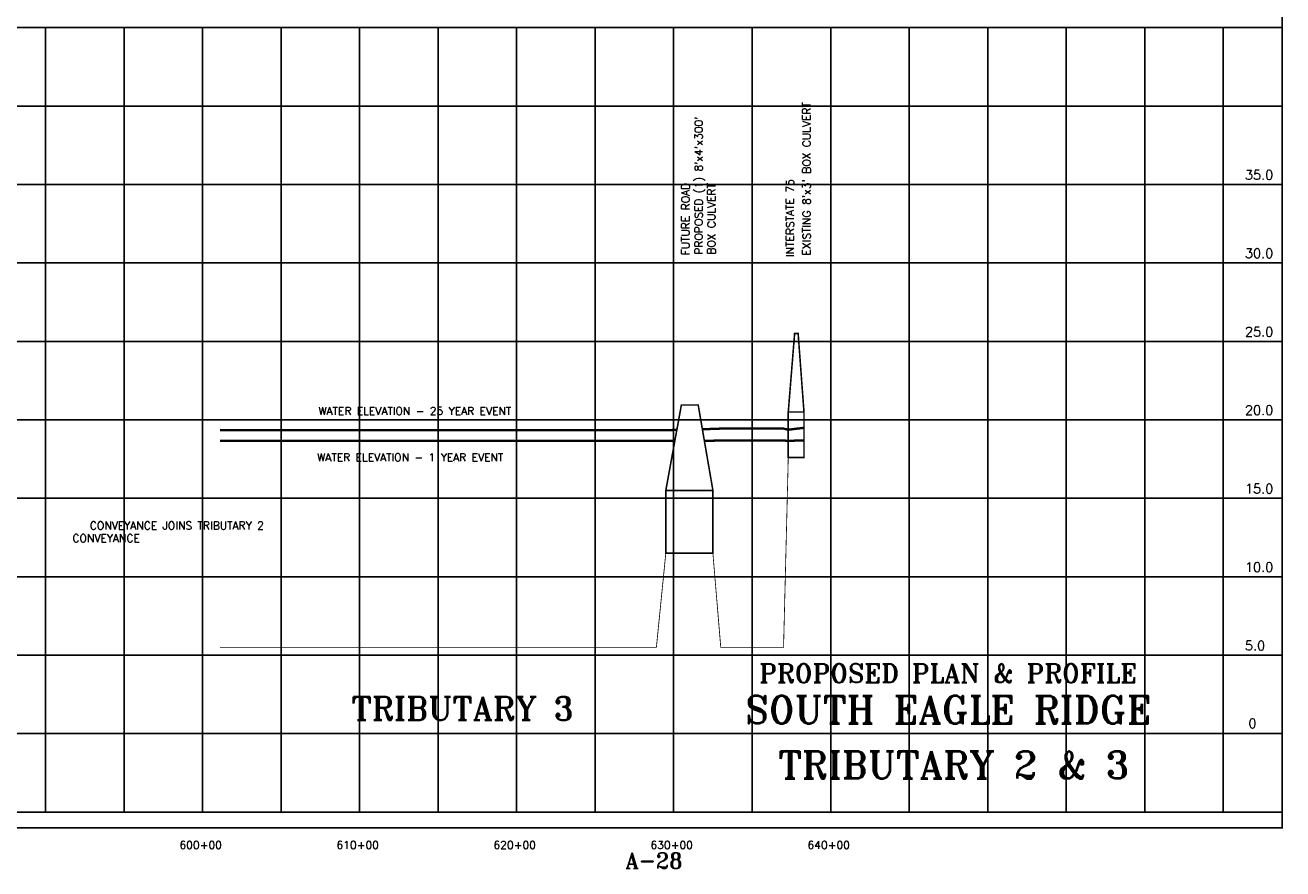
# Model space of a CAD drawing. Extents: x 231269 to 317347, y 759308 to 799932.
# Tile 3 of 5: x 240019 to 248029, y 789206 to 794583. Entities that reach past the tile are written whole.
import ezdxf
from ezdxf.enums import TextEntityAlignment as Align

# ---------------------------------------------------------------- set-up
doc = ezdxf.new("R2010")
doc.units = 0
doc.header["$LTSCALE"] = 800
doc.linetypes.add('DASHED', pattern=[0])
for name, color, linetype in [('BORDER', 1, 'CONTINUOUS'), ('FLOOD1', 15, 'CONTINUOUS'), ('FLOOD3', 15, 'CONTINUOUS'), ('GRID', 2, 'CONTINUOUS'), ('PRSTRUCT', 13, 'CONTINUOUS'), ('SPROF', 11, 'DASHED'), ('TEXT', 7, 'CONTINUOUS')]:
    doc.layers.add(name, color=color, linetype=linetype)
doc.styles.get("Standard").update_dxf_attribs({"font": 'ROMANT'})

msp = doc.modelspace()

# ---------------------------------------------------------------- linework, layer by layer
at = {"layer": 'BORDER', "color": 0, "const_width": 10}
msp.add_lwpolyline([(231273.9, 789467.3), (248023.9, 789467.3), (248023.9, 799927.3), (231273.9, 799927.3)], close=True, dxfattribs=at)
for points in [[(231273.9, 794567.3), (248023.9, 794567.3)], [(231273.9, 789567.3), (248023.9, 789567.3)]]:
    msp.add_lwpolyline(points, dxfattribs=at)
at = {"layer": 'FLOOD1', "color": 0, "const_width": 15}
for points in [[(241258.9, 791934.3), (241738.9, 791934.3), (244038.9, 791934.3), (244098.9, 791934.3), (244156.6, 791934.3)], [(244344.4, 791934.3), (244398.9, 791934.3), (244448.9, 791935.3), (244848.9, 791935.3), (244878.9, 791933.3), (244978.9, 791936.3)]]:
    msp.add_lwpolyline(points, dxfattribs=at)
at = {"layer": 'FLOOD3', "color": 0, "const_width": 15}
for points in [[(241258.9, 792001.3), (241738.9, 792001.3), (244038.9, 792001.3), (244098.9, 792001.3), (244169.2, 792003.2)], [(244331.8, 792007.5), (244398.9, 792009.3), (244448.9, 792011.3), (244848.9, 792011.3), (244878.9, 792004.3), (244978.9, 792016.3)]]:
    msp.add_lwpolyline(points, dxfattribs=at)
at = {"layer": 'GRID', "color": 0}
for points in [[(240148.9, 789567.3), (240148.9, 794567.3)], [(240648.9, 789567.3), (240648.9, 794567.3)], [(241148.9, 789567.3), (241148.9, 794567.3)], [(241648.9, 789567.3), (241648.9, 794567.3)], [(242148.9, 789567.3), (242148.9, 794567.3)], [(242648.9, 789567.3), (242648.9, 794567.3)], [(243148.9, 789567.3), (243148.9, 794567.3)], [(243648.9, 789567.3), (243648.9, 794567.3)], [(244148.9, 789567.3), (244148.9, 794567.3)], [(244648.9, 789567.3), (244648.9, 794567.3)], [(245148.9, 789567.3), (245148.9, 794567.3)], [(245648.9, 789567.3), (245648.9, 794567.3)], [(246148.9, 789567.3), (246148.9, 794567.3)], [(246648.9, 789567.3), (246648.9, 794567.3)], [(247148.9, 789567.3), (247148.9, 794567.3)], [(247648.9, 789567.3), (247648.9, 794567.3)], [(231273.9, 794067.3), (248023.9, 794067.3)], [(231273.9, 793567.3), (248023.9, 793567.3)], [(231273.9, 793067.3), (248023.9, 793067.3)], [(231273.9, 792567.3), (248023.9, 792567.3)], [(231273.9, 792067.3), (248023.9, 792067.3)], [(231273.9, 791567.3), (248023.9, 791567.3)], [(231273.9, 791067.3), (248023.9, 791067.3)], [(231273.9, 790567.3), (248023.9, 790567.3)], [(231273.9, 790067.3), (248023.9, 790067.3)]]:
    msp.add_lwpolyline(points, dxfattribs=at)
at = {"layer": 'PRSTRUCT', "color": 0, "const_width": 10}
msp.add_lwpolyline([(244878.9, 792117.3), (244919.3, 792617.7), (244941.7, 792617.7), (244978.9, 792117.3)], dxfattribs=at)
for points in [[(244098.9, 791617.3), (244198.1, 792161.9), (244305.2, 792161.9), (244398.9, 791617.3)], [(244878.9, 791827.3), (244878.9, 792117.3), (244978.9, 792117.3), (244978.9, 791827.3)], [(244398.9, 791217.3), (244098.9, 791217.3), (244098.9, 791617.3), (244398.9, 791617.3)]]:
    msp.add_lwpolyline(points, close=True, dxfattribs=at)
at = {"layer": 'SPROF', "color": 0, "const_width": 5}
msp.add_lwpolyline([(241258.9, 790617.3), (241738.9, 790617.3), (244038.9, 790617.3), (244098.9, 791217.3), (244398.9, 791217.3), (244448.9, 790617.3), (244848.9, 790617.3), (244878.9, 791827.3), (244978.9, 791827.3)], dxfattribs=at)

# ---------------------------------------------------------------- texts
at = {"layer": 'TEXT', "color": 0}
for s, p in [("EXISTING 8'x3' BOX CULVERT", (245020.5, 793115.1)), ("PROPOSED (1) 8'x4'x300'", (244333.5, 793120.2)), ('INTERSTATE 75', (244915.1, 793105.7)), ('FUTURE ROAD', (244249.5, 793115.7)), ('BOX CULVERT', (244414.4, 793120.2))]:
    msp.add_text(s, height=50, rotation=90, dxfattribs=at).set_placement(p)
for s, height, p in [('35.0', 60, (247787.6, 793598.4)), ('30.0', 60, (247787.6, 793098.4)), ('25.0', 60, (247787.6, 792598.4)), ('WATER ELEVATION - 25 YEAR EVENT', 50, (241886.4, 792098.7)), ('20.0', 60, (247787.6, 792098.4)), ('WATER ELEVATION - 1 YEAR EVENT', 50, (241878.7, 791802.9)), ('15.0', 60, (247787.6, 791598.4)), ('10.0', 60, (247787.6, 791098.4)), ('5.0', 60, (247787.6, 790598.4)), ('0', 60, (247809.4, 790102.7))]:
    msp.add_text(s, height=height, dxfattribs=at).set_placement(p)
for s, p in [('CONVEYANCE JOINS TRIBUTARY 2', (241538.6, 791368.5)), ('CONVEYANCE', (240748.6, 791287.6))]:
    msp.add_text(s, height=50, dxfattribs=at).set_placement(p, align=Align.RIGHT)
for s, height, p in [('PROPOSED PLAN & PROFILE', 120, (245897, 790392.2)), ('TRIBUTARY 3', 150, (242804.5, 790152.2)), ('SOUTH EAGLE RIDGE', 175, (245897.9, 790132.8)), ('TRIBUTARY 2 & 3', 175, (245932.3, 789781)), ('600+00', 50, (241136.5, 789332.8)), ('610+00', 50, (242136.5, 789332.8)), ('620+00', 50, (243136.5, 789332.8)), ('630+00', 50, (244136.5, 789332.8)), ('640+00', 50, (245136.5, 789332.8)), ('A-28', 100, (244023.9, 789207.3))]:
    msp.add_text(s, height=height, dxfattribs=at).set_placement(p, align=Align.CENTER)

doc.saveas('drawing.dxf')
